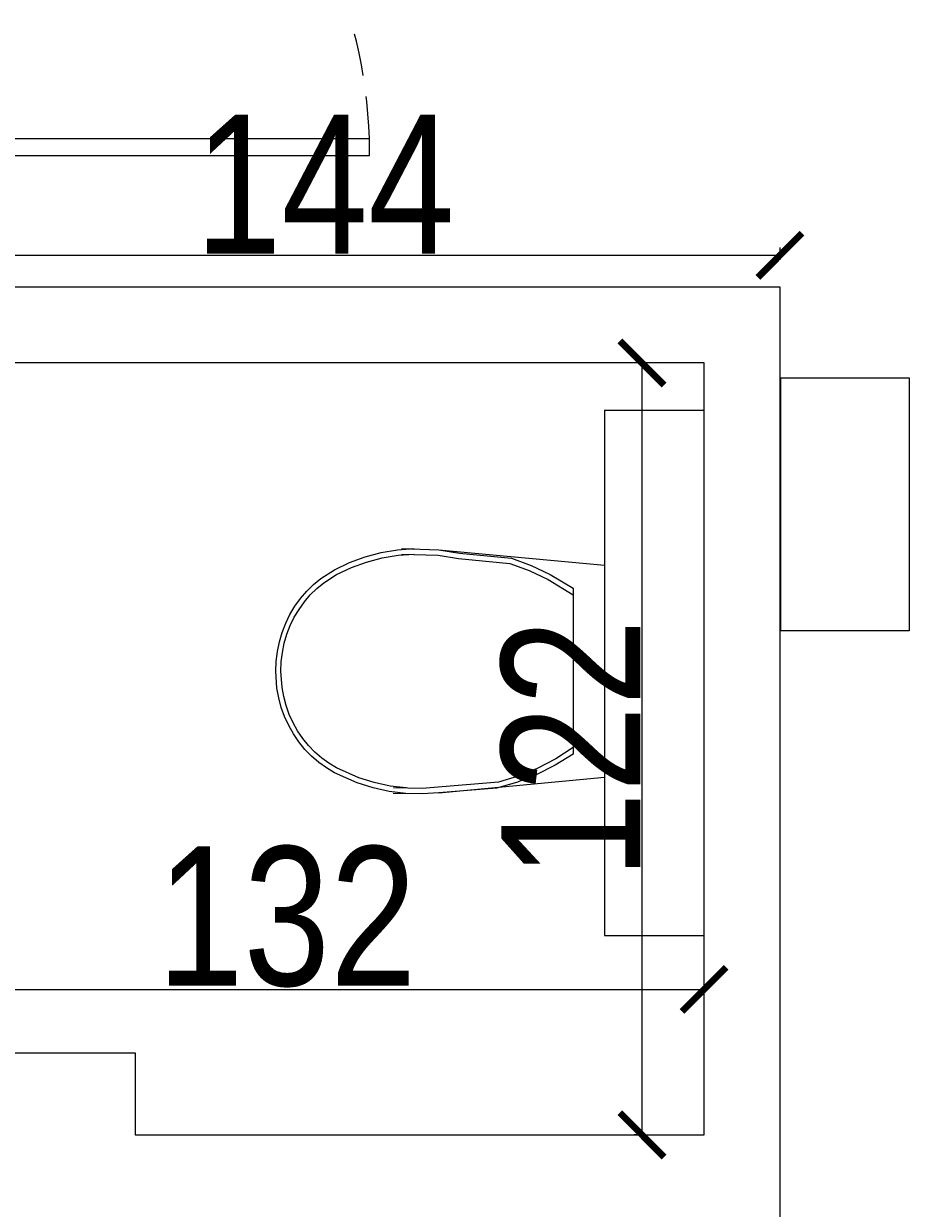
# Model space of a CAD drawing. Header units: millimetres. Extents: x -5941 to 19721, y -9230 to 6433.
# Tile 170 of 204: x 11473 to 11613, y 253 to 441. Entities that reach past the tile are written whole.
import ezdxf
from ezdxf.enums import TextEntityAlignment as Align

# ---------------------------------------------------------------- set-up
doc = ezdxf.new("R2010")
doc.units = ezdxf.units.MM
doc.linetypes.add('DASHED', pattern=[0.75, 0.5, -0.25])
for name, color, linetype in [('A_drzwi', 3, 'Continuous'), ('A_meble kuchnia lazienka', 6, 'Continuous'), ('A_meble łaz kuch', 6, 'Continuous'), ('A_opis stolarki', 3, 'Continuous'), ('A_SC_MUROWANA_DZIAŁOWA', 42, 'Continuous'), ('A_wymiary', 55, 'Continuous')]:
    doc.layers.add(name, color=color, linetype=linetype)
doc.layers.add('A_meble łazienka i kuchnia', color=6, linetype='Continuous', lineweight=20)
doc.styles.add('dar-styl', font='arial.ttf')
doc.styles.add('Opisowy', font='arial.ttf', dxfattribs={"width": 0.8})
doc.dimstyles.new('WYMIARY', dxfattribs={"dimtxt": 1.3, "dimasz": 7, "dimexe": 1.25, "dimexo": 0.3, "dimgap": 0.2, "dimtad": 1, "dimzin": 4, "dimtxsty": 'Opisowy', "dimblk1": 'ARCHTICK', "dimblk2": 'ARCHTICK', "dimsah": 1, "dimcen": 2.5, "dimazin": 0, "dimtfac": 1, "dimtmove": 1, "dimatfit": 3, "dimldrblk": 'ARCHTICK', "dimfxl": 0, "dimlwd": 18, "dimlwe": 9, "dimarcsym": 0})

# ---------------------------------------------------------------- blocks, each defined once
blk = doc.blocks.new('*U17')
at = {"color": 0}
for p, q in [((0, -6.5), (-88, -6.5)), ((-88, -6.5), (-88, -9.5)), ((0, -9.5), (0, -6.5)), ((0, -9.5), (-88, -9.5))]:
    blk.add_line(p, q, dxfattribs=at)
for points in [[(8, 0), (8, -6.5), (0, -6.5), (0, 0)], [(8, -94.5), (8, -101), (0, -101), (0, -94.5)]]:
    blk.add_lwpolyline(points, close=True, dxfattribs=at)
at = {"color": 0, "linetype": 'DASHED', "ltscale": 15}
blk.add_arc((0, -6.5), 88, 181.9536, 270, dxfattribs=at)
at = {"layer": 'A_opis stolarki'}
blk.add_line((-56.09, -50.5), (27.54, -50.5), dxfattribs=at)
at = {"layer": 'A_opis stolarki', "ltscale": 0.5, "style": 'dar-styl'}
blk.add_attdef('ODPORNOŚĆ_OGNIOWA', text='', height=15, rotation=274.0633, dxfattribs=at).set_placement((27.26, -47.55), align=Align.TOP_CENTER)
blk.add_attdef('SYMBOL_DRZWI1', text='', height=14, dxfattribs=at).set_placement((-16.77, -50.5), align=Align.BOTTOM_CENTER)
blk.add_attdef('SYMBOL_DRZWI2', text='', height=14, dxfattribs=at).set_placement((-16.77, -53.5), align=Align.TOP_CENTER)
blk = doc.blocks.new('_ArchTick')
at = {"color": 0, "const_width": 0.15}
blk.add_lwpolyline([(-0.5, -0.5), (0.5, 0.5)], dxfattribs=at)
blk = doc.blocks.new('*D52')
at = {"layer": 'A_wymiary', "color": 0, "lineweight": 9}
for p, q in [((11571.68, 387.08), (11569.73, 387.08)), ((11570.68, 265.08), (11569.73, 265.08))]:
    blk.add_line(p, q, dxfattribs=at)
at = {"layer": 'A_wymiary', "color": 0, "lineweight": 18}
blk.add_line((11570.98, 387.08), (11570.98, 265.08), dxfattribs=at)
at = {"layer": 'Defpoints', "color": 0}
for p in [(11580.81, 387.08), (11570.98, 265.08), (11570.98, 265.08)]:
    blk.add_point(p, dxfattribs=at)
at = {"layer": 'A_wymiary', "color": 0, "lineweight": 18, "xscale": 7, "yscale": 7, "zscale": 7}
for p, rotation in [((11570.98, 387.08), 90), ((11570.98, 265.08), 270)]:
    blk.add_blockref('_ArchTick', p, dxfattribs=dict(at, rotation=rotation))
at = {"layer": 'A_wymiary', "color": 0, "insert": (11559.73, 326.08), "char_height": 1.3, "attachment_point": 5, "rotation": 90, "style": 'Opisowy'}
blk.add_mtext('{\\H16.923077x;\\C3;122}', dxfattribs=at)
blk = doc.blocks.new('*D53')
at = {"layer": 'A_wymiary', "color": 0, "lineweight": 9}
for p, q in [((11448.81, 287.38), (11448.81, 289.33)), ((11580.81, 287.38), (11580.81, 289.33))]:
    blk.add_line(p, q, dxfattribs=at)
at = {"layer": 'A_wymiary', "color": 0, "lineweight": 18}
blk.add_line((11448.81, 288.08), (11580.81, 288.08), dxfattribs=at)
at = {"layer": 'Defpoints', "color": 0}
for p in [(11580.81, 288.08), (11448.81, 278.08), (11580.81, 278.08)]:
    blk.add_point(p, dxfattribs=at)
at = {"layer": 'A_wymiary', "color": 0, "lineweight": 18, "xscale": 7, "yscale": 7, "zscale": 7, "rotation": 180}
blk.add_blockref('_ArchTick', (11448.81, 288.08), dxfattribs=at)
at = {"layer": 'A_wymiary', "color": 0, "lineweight": 18, "xscale": 7, "yscale": 7, "zscale": 7}
blk.add_blockref('_ArchTick', (11580.81, 288.08), dxfattribs=at)
at = {"layer": 'A_wymiary', "color": 0, "insert": (11514.81, 299.52), "char_height": 1.3, "attachment_point": 5, "style": 'Opisowy'}
blk.add_mtext('{\\H16.923077x;\\C3;132}', dxfattribs=at)
blk = doc.blocks.new('*D60')
at = {"layer": 'A_wymiary', "color": 0, "lineweight": 9}
for p, q in [((11448.81, 403.4), (11448.81, 405.35)), ((11592.81, 403.4), (11592.81, 405.35))]:
    blk.add_line(p, q, dxfattribs=at)
at = {"layer": 'A_wymiary', "color": 0, "lineweight": 18}
blk.add_line((11448.81, 404.1), (11592.81, 404.1), dxfattribs=at)
at = {"layer": 'Defpoints', "color": 0}
for p in [(11592.81, 404.1), (11448.81, 399.08), (11592.81, 399.08)]:
    blk.add_point(p, dxfattribs=at)
at = {"layer": 'A_wymiary', "color": 0, "lineweight": 18, "xscale": 7, "yscale": 7, "zscale": 7, "rotation": 180}
blk.add_blockref('_ArchTick', (11448.81, 404.1), dxfattribs=at)
at = {"layer": 'A_wymiary', "color": 0, "lineweight": 18, "xscale": 7, "yscale": 7, "zscale": 7}
blk.add_blockref('_ArchTick', (11592.81, 404.1), dxfattribs=at)
at = {"layer": 'A_wymiary', "color": 0, "insert": (11520.81, 415.34), "char_height": 1.3, "attachment_point": 5, "style": 'Opisowy'}
blk.add_mtext('{\\H16.923077x;\\C3;144}', dxfattribs=at)

msp = doc.modelspace()

# ---------------------------------------------------------------- linework, layer by layer
at = {"layer": 'A_meble kuchnia lazienka'}
for p, q in [((11565.065, 379.63), (11580.809, 379.63)), ((11565.065, 296.607), (11580.809, 296.607))]:
    msp.add_line(p, q, dxfattribs=at)
at = {"layer": 'A_meble łaz kuch', "lineweight": -3, "ltscale": 0.5}
for p, q in [((11565.065, 379.63), (11565.065, 296.607)), ((11532.321, 357.56), (11534.929, 357.75)), ((11532.929, 357.75), (11538.841, 357.576)), ((11524.727, 355.546), (11527.2, 356.454)), ((11527.2, 356.454), (11529.738, 357.127)), ((11527.427, 355.626), (11529.897, 356.281)), ((11529.738, 357.127), (11532.321, 357.56)), ((11529.897, 356.281), (11532.41, 356.702)), ((11532.41, 356.702), (11534.948, 356.887)), ((11532.948, 356.887), (11538.755, 356.718)), ((11538.755, 356.718), (11541.953, 356.197)), ((11538.841, 357.576), (11565.065, 355.134)), ((11538.841, 357.576), (11542.108, 357.044)), ((11541.953, 356.197), (11550.097, 355.38)), ((11542.108, 357.044), (11550.32, 356.209)), ((11550.32, 356.209), (11553.452, 355.076)), ((11520.18, 353.036), (11522.336, 354.41)), ((11520.18, 353.036), (11522.336, 354.41)), ((11522.336, 354.41), (11524.727, 355.546)), ((11522.694, 353.636), (11525.02, 354.742)), ((11525.02, 354.742), (11527.427, 355.626)), ((11550.097, 355.38), (11553.162, 354.271)), ((11553.162, 354.271), (11556.126, 352.88)), ((11553.452, 355.076), (11556.48, 353.655)), ((11517.953, 351.029), (11519.026, 352.085)), ((11517.953, 351.029), (11519.026, 352.085)), ((11519.026, 352.085), (11520.18, 353.036)), ((11519.026, 352.085), (11520.18, 353.036)), ((11519.543, 351.423), (11520.641, 352.328)), ((11520.641, 352.328), (11522.694, 353.636)), ((11556.126, 352.88), (11560.116, 350.439)), ((11556.48, 353.655), (11560.116, 351.467)), ((11516.97, 349.878), (11517.953, 351.029)), ((11516.97, 349.878), (11517.953, 351.029)), ((11517.586, 349.323), (11518.522, 350.419)), ((11518.522, 350.419), (11519.543, 351.423)), ((11560.116, 351.467), (11560.116, 325.27)), ((11515.303, 347.321), (11516.085, 348.638)), ((11515.303, 347.321), (11516.085, 348.638)), ((11516.085, 348.638), (11516.97, 349.878)), ((11516.085, 348.638), (11516.97, 349.878)), ((11516.743, 348.143), (11517.586, 349.323)), ((11514.631, 345.935), (11515.303, 347.321)), ((11514.631, 345.935), (11515.303, 347.321)), ((11515.36, 345.571), (11515.999, 346.889)), ((11515.999, 346.889), (11516.743, 348.143)), ((11513.637, 343.002), (11514.074, 344.492)), ((11513.637, 343.002), (11514.074, 344.492)), ((11514.074, 344.492), (11514.631, 345.935)), ((11514.074, 344.492), (11514.631, 345.935)), ((11514.83, 344.197), (11515.36, 345.571)), ((11513.322, 341.477), (11513.637, 343.002)), ((11513.322, 341.477), (11513.637, 343.002)), ((11514.114, 341.328), (11514.414, 342.779)), ((11514.414, 342.779), (11514.83, 344.197)), ((11513.132, 339.929), (11513.322, 341.477)), ((11513.132, 339.929), (11513.322, 341.477)), ((11513.933, 339.854), (11514.114, 341.328)), ((11513.069, 338.368), (11513.132, 339.929)), ((11513.069, 338.368), (11513.132, 339.929)), ((11513.873, 338.368), (11513.933, 339.854)), ((11513.257, 335.683), (11513.069, 338.368)), ((11514.052, 335.813), (11513.873, 338.368)), ((11513.538, 334.15), (11513.257, 335.683)), ((11514.319, 334.354), (11514.052, 335.813)), ((11513.942, 332.65), (11513.538, 334.15)), ((11514.704, 332.926), (11514.319, 334.354)), ((11514.466, 331.193), (11513.942, 332.65)), ((11515.203, 331.539), (11514.704, 332.926)), ((11515.813, 330.204), (11515.203, 331.539)), ((11515.107, 329.79), (11514.466, 331.193)), ((11515.859, 328.453), (11515.107, 329.79)), ((11516.528, 328.931), (11515.813, 330.204)), ((11516.717, 327.191), (11515.859, 328.453)), ((11517.345, 327.73), (11516.528, 328.931)), ((11518.255, 326.61), (11517.345, 327.73)), ((11517.673, 326.015), (11516.717, 327.191)), ((11518.722, 324.932), (11517.673, 326.015)), ((11519.254, 325.58), (11518.255, 326.61)), ((11560.116, 326.297), (11557.335, 324.523)), ((11519.855, 323.952), (11518.722, 324.932)), ((11520.332, 324.647), (11519.254, 325.58)), ((11521.063, 323.081), (11519.855, 323.952)), ((11521.481, 323.818), (11520.332, 324.647)), ((11557.335, 324.523), (11554.421, 323.016)), ((11560.116, 325.27), (11557.252, 323.5)), ((11522.336, 322.327), (11521.063, 323.081)), ((11522.694, 323.1), (11521.481, 323.818)), ((11525.95, 320.709), (11522.336, 322.327)), ((11526.21, 321.526), (11522.694, 323.1)), ((11554.421, 323.016), (11551.396, 321.787)), ((11557.252, 323.5), (11554.255, 322.004)), ((11528.458, 319.917), (11525.95, 320.709)), ((11528.651, 320.755), (11526.21, 321.526)), ((11531.145, 320.216), (11528.651, 320.755)), ((11533.673, 319.913), (11531.145, 320.216)), ((11548.282, 320.847), (11538.755, 320.019)), ((11538.841, 319.16), (11565.065, 321.602)), ((11551.148, 320.795), (11547.955, 319.881)), ((11551.396, 321.787), (11548.282, 320.847)), ((11554.255, 322.004), (11551.148, 320.795)), ((11531.021, 319.363), (11528.458, 319.917)), ((11533.619, 319.051), (11531.021, 319.363)), ((11536.232, 318.983), (11531.619, 319.051)), ((11536.216, 319.847), (11531.673, 319.913)), ((11538.755, 320.019), (11536.216, 319.847)), ((11538.841, 319.16), (11536.232, 318.983)), ((11547.955, 319.881), (11538.841, 319.16))]:
    msp.add_line(p, q, dxfattribs=at)
at = {"layer": 'A_meble łazienka i kuchnia'}
for p, q in [((11592.935, 344.74), (11592.935, 384.74)), ((11592.935, 384.74), (11613.261, 384.74)), ((11613.261, 384.74), (11613.261, 344.74)), ((11613.261, 344.74), (11592.809, 344.74))]:
    msp.add_line(p, q, dxfattribs=at)
at = {"layer": 'A_SC_MUROWANA_DZIAŁOWA'}
for p, q in [((11592.809, 399.079), (11448.809, 399.079)), ((11580.809, 387.079), (11448.809, 387.079))]:
    msp.add_line(p, q, dxfattribs=at)
for points in [[(11592.809, 226.079), (11592.809, 399.079)], [(11580.809, 265.079), (11580.809, 387.079)], [(11448.809, 278.079), (11490.809, 278.079)], [(11490.809, 278.079), (11490.809, 265.079)], [(11490.809, 265.079), (11580.809, 265.079)]]:
    msp.add_lwpolyline(points, dxfattribs=at)

# ---------------------------------------------------------------- block references
at = {"layer": 'A_drzwi', "xscale": 0.8910891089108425, "yscale": 0.8910891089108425, "zscale": 0.8910891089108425, "rotation": 180}
msp.add_blockref('*U17', (11449.494, 414.079), dxfattribs=at)

# ---------------------------------------------------------------- dimensions: what is measured, and where the dimension line sits
at = {"layer": 'A_wymiary'}
for base, p1, p2, text, picture, middle in [((11592.809, 404.098), (11448.809, 399.079), (11592.809, 399.079), '{\\H16.923077x;\\C3;144}', '*D60', (11520.809, 415.343)), ((11580.809, 288.079), (11448.809, 278.079), (11580.809, 278.079), '{\\H16.923077x;\\C3;132}', '*D53', (11514.809, 299.52))]:
    dim = msp.add_linear_dim(base=base, p1=p1, p2=p2, text=text, dimstyle='WYMIARY', override={"dimtxsty": 'Opisowy'}, dxfattribs=at)
    dim.commit()
    dim.dimension.update_dxf_attribs({"geometry": picture, "text_midpoint": middle})
dim = msp.add_linear_dim(base=(11570.978, 265.079), p1=(11580.809, 387.079), p2=(11570.978, 265.079), angle=90, text='{\\H16.923077x;\\C3;122}', dimstyle='WYMIARY', override={"dimtxsty": 'Opisowy'}, dxfattribs=at)
dim.commit()
dim.dimension.update_dxf_attribs({"geometry": '*D52', "text_midpoint": (11559.733, 326.079)})

doc.saveas('drawing.dxf')
